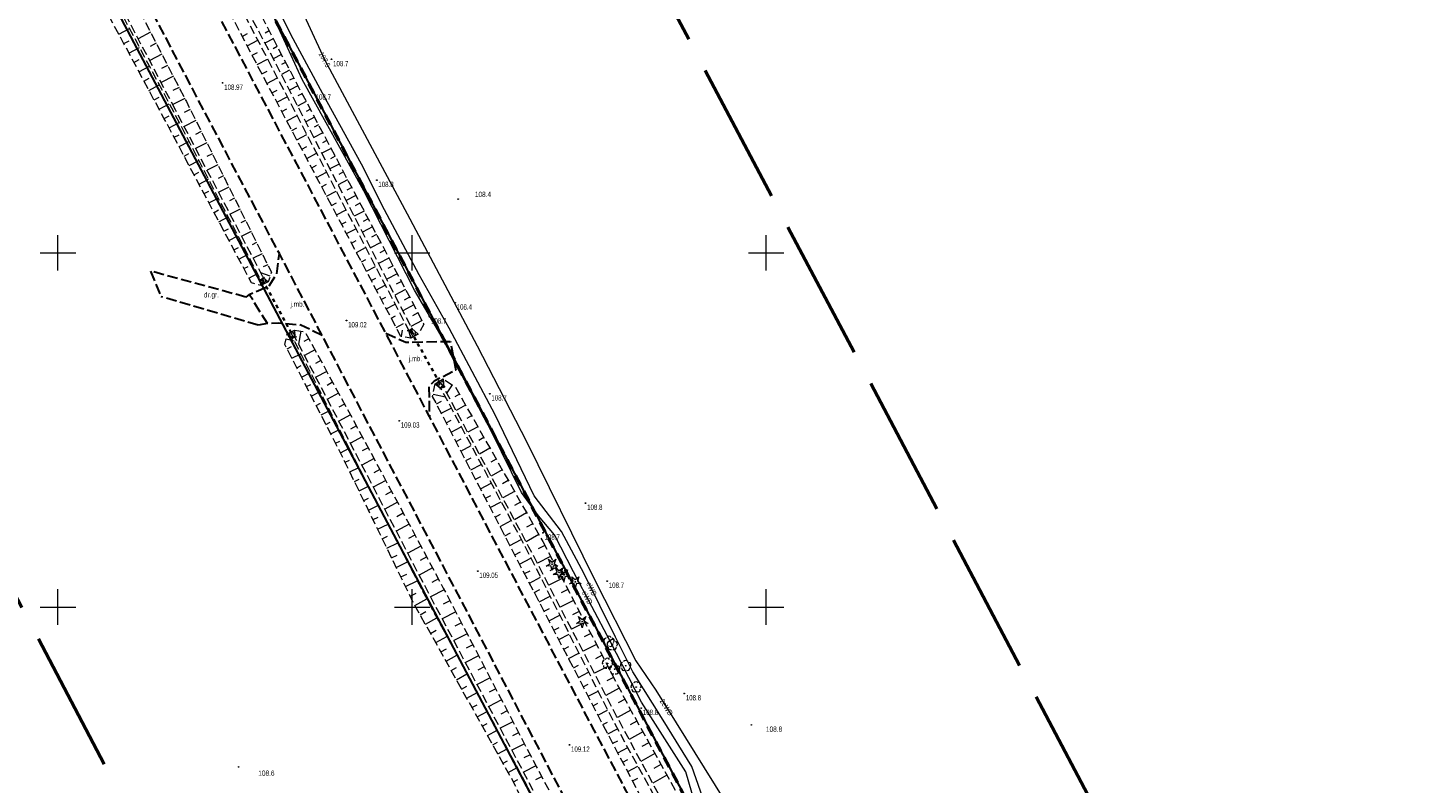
# Model space of a CAD drawing. Header units: metres. Extents: x 7529521 to 7531797, y 5723878 to 5728074.
# Tile 15 of 90: x 7531246 to 7531443, y 5724725 to 5724832. Entities that reach past the tile are written whole.
import ezdxf
from ezdxf.enums import TextEntityAlignment as Align

# ---------------------------------------------------------------- set-up
doc = ezdxf.new("R2010")
doc.units = ezdxf.units.M
for name, pattern in [('2_KTJZ01', [2, 1.5, -0.5]), ('4_SUPE_01', [0]), ('GAO', [2.5, 1.5, -1]), ('GDE', [0]), ('GUZ', [1, 0.5, -0.5]), ('L_0_05', [1.75, 1.25, -0.5]), ('L_0_06', [2, 1.5, -0.5]), ('L_0_09', [2.5, 2, -0.5]), ('L_0_7E', [1, 0.5, -0.5])]:
    doc.linetypes.add(name, pattern=pattern)
doc.layers.get('0').update_dxf_attribs({"color": 252})
for name, color, linetype, lineweight in [('Dzialki', 80, 'GDE', 30), ('jezdnia', 252, 'L_0_06', 18), ('k', 252, 'Continuous', 18), ('KTJZ_E_T_0', 252, 'Continuous', 15), ('KTJZ_L_0', 251, '2_KTJZ01', 30), ('opis', 252, 'Continuous', 18), ('przepust', 252, 'L_0_7E', 35), ('RTPW_T_0', 252, 'Continuous', 15), ('skarpa nieumocniona', 252, 'L_0_05', 18), ('skarpa umocniona', 252, 'Continuous', 18), ('SUPE_E_T_1', 240, 'Continuous', 15), ('SUPE_L_1', 240, '4_SUPE_01', 18), ('SUTE_T_0', 240, 'Continuous', 18), ('Uzytki', 252, 'GUZ', 18), ('wysokosci_naturalne', 7, 'Continuous', 18), ('wysokosci_sztuczne', 7, 'Continuous', 18)]:
    doc.layers.add(name, color=color, linetype=linetype, lineweight=lineweight)
doc.layers.add('EPGPO_L_0', color=7, linetype='GAO', lineweight=50, true_color=0x940094)
doc.layers.add('zakres', color=7, linetype='L_0_09', lineweight=50, true_color=0xff05ff)
doc.styles.get("Standard").update_dxf_attribs({"font": 'arial.ttf'})

# ---------------------------------------------------------------- blocks, each defined once
blk = doc.blocks.new('2_RTPW01')
at = {"linetype": 'Continuous'}
blk.add_circle((0, 0), 0.045, dxfattribs=at)
blk = doc.blocks.new('4_SUPS01_03')
at = {"linetype": 'Continuous'}
blk.add_circle((0, 0), 0.0625, dxfattribs=at)
blk = doc.blocks.new('L_0_7E_1')
at = {"color": 0, "linetype": 'Continuous', "lineweight": 13, "flags": 128}
for points in [[(0, 0), (-0.53, 0.85)], [(0, 0), (-0.53, -0.85)]]:
    blk.add_lwpolyline(points, dxfattribs=at)
blk = doc.blocks.new('L_0_7E_2')
at = {"color": 0, "linetype": 'Continuous', "lineweight": 13, "flags": 128}
for points in [[(0, 0), (-0.53, 0.85)], [(0, 0), (-0.53, -0.85)]]:
    blk.add_lwpolyline(points, dxfattribs=at)
blk = doc.blocks.new('OBOP02_01')
at = {"linetype": 'Continuous', "lineweight": 18}
blk.add_hatch(color=0, dxfattribs=at).paths.add_polyline_path([(0, -0.1, 1), (0, 0.1, 1)])
at = {"color": 0, "linetype": 'Continuous', "lineweight": 18}
blk.add_circle((0, 0), 0.1, dxfattribs=at)
for centre, radius, start, end in [((-0.77, 0.25), 0.7, 101.6336, 222.6627), ((0, 0.8), 0.7, 29.8459, 150.1541), ((0.77, 0.25), 0.7, 317.3373, 78.3664), ((-0.46, -0.64), 0.71, 174.3693, 292.5572), ((0.46, -0.64), 0.71, 247.4428, 5.6307)]:
    blk.add_arc(centre, radius, start, end, dxfattribs=at)
blk = doc.blocks.new('OBOP01_01')
at = {"linetype": 'Continuous', "lineweight": 18}
blk.add_hatch(color=0, dxfattribs=at).paths.add_polyline_path([(0, -0.1, 1), (0, 0.1, 1)])
at = {"color": 0, "linetype": 'Continuous', "lineweight": 18, "flags": 128}
blk.add_lwpolyline([(0, -1.74), (-0.35, -0.48), (-1.65, -0.54), (-0.57, 0.18), (-1.02, 1.4), (0, 0.6), (1.02, 1.4), (0.57, 0.18), (1.65, -0.54), (0.35, -0.48), (0, -1.74)], dxfattribs=at)
at = {"color": 0, "linetype": 'Continuous', "lineweight": 18}
blk.add_circle((0, 0), 0.1, dxfattribs=at)
blk = doc.blocks.new('RTPW01')
at = {"linetype": 'Continuous', "lineweight": 13}
blk.add_hatch(color=0, dxfattribs=at).paths.add_polyline_path([(0, -0.09, 1), (0, 0.09, 1)])
at = {"color": 0, "linetype": 'Continuous', "lineweight": 13}
blk.add_circle((0, 0), 0.0906, dxfattribs=at)
blk = doc.blocks.new('RTPW02')
at = {"linetype": 'Continuous', "lineweight": 13}
blk.add_hatch(color=0, dxfattribs=at).paths.add_polyline_path([(0, -0.09, 1), (0, 0.09, 1)])
at = {"color": 0, "linetype": 'Continuous', "lineweight": 13}
blk.add_circle((0, 0), 0.0906, dxfattribs=at)

msp = doc.modelspace()

# ---------------------------------------------------------------- linework, layer by layer
at = {"layer": 'Dzialki'}
for p, q in [((7531168.27, 5725046.09), (7531361.93, 5724678.8)), ((7531272.44, 5724807.55), (7531200.05, 5724944.61)), ((7531345.12, 5724669.94), (7531272.44, 5724807.55))]:
    msp.add_line(p, q, dxfattribs=at)
at = {"layer": 'EPGPO_L_0', "linetype": 'GAO'}
msp.add_line((7531361.93, 5724678.8), (7531168.27, 5725046.09), dxfattribs=at)
at = {"layer": 'jezdnia', "color": 251, "lineweight": 30, "flags": 128}
for points in [[(7531436.66, 5724521.49), (7531422.73, 5724547.99), (7531409.43, 5724573.38), (7531396.66, 5724597.5), (7531372.43, 5724643.62), (7531365.49, 5724656.85), (7531360.42, 5724666.6), (7531337.86, 5724709.59), (7531325.7, 5724732.63), (7531313.06, 5724756.63), (7531302.44, 5724776.91), (7531296.29, 5724788.65), (7531294.55, 5724791.95), (7531276.79, 5724825.73), (7531262.24, 5724853.44)], [(7531429.64, 5724517.44), (7531415.61, 5724544.06), (7531402.13, 5724569.72), (7531389.47, 5724593.82), (7531365.34, 5724639.71), (7531356.99, 5724655.74), (7531351.13, 5724667.04), (7531330.38, 5724706.22), (7531318.83, 5724728.22), (7531305.7, 5724753.28), (7531294.74, 5724774.13), (7531287.3, 5724788.34), (7531281.26, 5724799.89), (7531269.56, 5724822.07), (7531255.05, 5724849.82)], [(7531287.3, 5724788.34), (7531284.27, 5724789.8), (7531281.15, 5724790.05), (7531279.56, 5724790.01), (7531277.01, 5724794.13), (7531279.84, 5724795.34), (7531280.91, 5724797.05), (7531281.26, 5724799.89)], [(7531296.29, 5724788.65), (7531299.1, 5724787.37), (7531305.37, 5724787.49), (7531306.15, 5724783.43), (7531303.1, 5724781.86), (7531302.37, 5724781.14), (7531302.44, 5724776.91)]]:
    msp.add_lwpolyline(points, dxfattribs=at)
at = {"layer": 'k', "linetype": 'Continuous', "lineweight": 18, "flags": 128}
for points in [[(7531250, 5724797.5), (7531250, 5724802.5)], [(7531300, 5724797.5), (7531300, 5724802.5)], [(7531350, 5724797.5), (7531350, 5724802.5)], [(7531247.5, 5724800), (7531252.5, 5724800)], [(7531297.5, 5724800), (7531302.5, 5724800)], [(7531347.5, 5724800), (7531352.5, 5724800)], [(7531250, 5724747.5), (7531250, 5724752.5)], [(7531300, 5724747.5), (7531300, 5724752.5)], [(7531350, 5724747.5), (7531350, 5724752.5)], [(7531247.5, 5724750), (7531252.5, 5724750)], [(7531297.5, 5724750), (7531302.5, 5724750)], [(7531347.5, 5724750), (7531352.5, 5724750)]]:
    msp.add_lwpolyline(points, dxfattribs=at)
at = {"layer": 'KTJZ_L_0', "linetype": '2_KTJZ01'}
for p, q in [((7531276.54, 5724793.75), (7531263.05, 5724797.42)), ((7531263.05, 5724797.42), (7531264.55, 5724793.8)), ((7531278.26, 5724789.79), (7531264.55, 5724793.8)), ((7531277.01, 5724794.13), (7531276.54, 5724793.75)), ((7531279.56, 5724790.01), (7531278.26, 5724789.79))]:
    msp.add_line(p, q, dxfattribs=at)
at = {"layer": 'przepust', "color": 24, "lineweight": 35, "flags": 128}
for points in [[(7531278.89, 5724796.16), (7531283.23, 5724788.17)], [(7531299.79, 5724788.96), (7531304.16, 5724781.14)]]:
    msp.add_lwpolyline(points, dxfattribs=at)
at = {"layer": 'skarpa nieumocniona', "color": 252, "lineweight": 18, "flags": 128}
for points in [[(7531279.63, 5724827.27), (7531299.54, 5724789.01), (7531299.81, 5724787.96), (7531298.42, 5724788.19), (7531278.14, 5724826.49), (7531263.88, 5724853.83), (7531265.35, 5724854.67)], [(7531265.79, 5724854.81), (7531267.5, 5724855.21), (7531281.33, 5724828.38), (7531301.67, 5724789.91), (7531300.86, 5724788.49), (7531299.98, 5724789.32), (7531280.22, 5724827.74)], [(7531266.59, 5724820.17), (7531251.92, 5724848.18), (7531253.72, 5724849.22), (7531268.13, 5724821.35), (7531280.13, 5724797.25), (7531279.67, 5724795.88), (7531278.98, 5724796.53)], [(7531278.62, 5724796.18), (7531278.66, 5724795.36), (7531277.31, 5724795.78), (7531265.01, 5724818.91), (7531249.88, 5724847.07), (7531251.43, 5724847.97), (7531266.29, 5724819.96)], [(7531291.06, 5724772.45), (7531301.87, 5724751.49), (7531315.47, 5724726.17), (7531326.78, 5724704.43), (7531348.42, 5724663.22), (7531348.57, 5724662.14), (7531347.3, 5724662.54), (7531325.05, 5724703.64), (7531314.23, 5724725.46), (7531300.22, 5724750.53), (7531289.94, 5724771.67), (7531282.02, 5724787.07), (7531282.38, 5724788.58), (7531283.16, 5724787.94)], [(7531283.4, 5724789.08), (7531284.89, 5724788.84), (7531293.24, 5724773.53), (7531304.4, 5724752.68), (7531317.53, 5724727.49), (7531329.03, 5724705.71), (7531350.35, 5724664.78), (7531349.75, 5724662.76), (7531348.78, 5724663.43), (7531327.18, 5724704.61), (7531315.84, 5724726.49), (7531302.44, 5724751.75), (7531291.46, 5724772.8), (7531283.45, 5724788.1)], [(7531303.27, 5724781.49), (7531304.07, 5724780.83), (7531316.1, 5724758.23), (7531328.28, 5724734.11), (7531340.93, 5724710.93), (7531347.48, 5724698.16), (7531355.11, 5724683.61), (7531363.56, 5724666.99), (7531363.71, 5724665.88), (7531362.72, 5724666.1), (7531353.58, 5724682.67), (7531345.94, 5724697.46), (7531339.27, 5724710), (7531327.02, 5724733.24), (7531314.57, 5724757.21), (7531302.89, 5724779.73)], [(7531318.45, 5724759.25), (7531330.65, 5724735.83), (7531343.68, 5724712.35), (7531351.51, 5724702.38), (7531356.64, 5724684.38), (7531365.17, 5724667.44), (7531364.88, 5724666.35), (7531364, 5724667.17), (7531355.53, 5724683.78), (7531349.26, 5724700.13), (7531341.51, 5724711.11), (7531328.87, 5724734.6), (7531316.5, 5724758.46), (7531304.46, 5724781.03), (7531304.36, 5724782.22), (7531306.09, 5724781.07)]]:
    msp.add_lwpolyline(points, close=True, dxfattribs=at)
at = {"layer": 'skarpa nieumocniona', "color": 252, "linetype": 'Continuous', "lineweight": 18, "flags": 128}
for points in [[(7531258.59, 5724830.84), (7531260.09, 5724831.64)], [(7531263.07, 5724831.13), (7531261.32, 5724830.22)], [(7531276.02, 5724830.55), (7531276.77, 5724830.94)], [(7531279.82, 5724831.32), (7531279.23, 5724831.02)], [(7531259.3, 5724829.52), (7531260.05, 5724829.92)], [(7531260.01, 5724828.2), (7531261.49, 5724828.99)], [(7531263.88, 5724829.57), (7531263.01, 5724829.12)], [(7531276.71, 5724829.22), (7531278.21, 5724830)], [(7531280.39, 5724830.21), (7531279.22, 5724829.61)], [(7531280.96, 5724829.1), (7531280.39, 5724828.8)], [(7531260.72, 5724826.88), (7531261.46, 5724827.27)], [(7531264.68, 5724828.02), (7531262.95, 5724827.12)], [(7531277.4, 5724827.89), (7531278.15, 5724828.28)], [(7531278.1, 5724826.56), (7531279.6, 5724827.34)], [(7531281.54, 5724827.99), (7531280.4, 5724827.39)], [(7531282.12, 5724826.88), (7531281.55, 5724826.58)], [(7531261.43, 5724825.56), (7531262.9, 5724826.34)], [(7531266.29, 5724824.91), (7531264.57, 5724824.02)], [(7531265.48, 5724826.46), (7531264.62, 5724826.02)], [(7531278.8, 5724825.24), (7531279.54, 5724825.63)], [(7531282.71, 5724825.78), (7531281.55, 5724825.17)], [(7531262.14, 5724824.24), (7531262.87, 5724824.63)], [(7531262.85, 5724822.91), (7531264.3, 5724823.69)], [(7531267.09, 5724823.35), (7531266.24, 5724822.91)], [(7531279.5, 5724823.91), (7531280.98, 5724824.69)], [(7531280.2, 5724822.58), (7531280.94, 5724822.97)], [(7531283.87, 5724823.57), (7531282.69, 5724822.94)], [(7531283.29, 5724824.67), (7531282.7, 5724824.36)], [(7531263.56, 5724821.59), (7531264.29, 5724821.98)], [(7531264.27, 5724820.27), (7531265.71, 5724821.04)], [(7531267.9, 5724821.8), (7531266.2, 5724820.92)], [(7531280.91, 5724821.26), (7531282.36, 5724822.03)], [(7531285.04, 5724821.36), (7531283.83, 5724820.72)], [(7531284.46, 5724822.46), (7531283.86, 5724822.15)], [(7531264.98, 5724818.95), (7531265.7, 5724819.33)], [(7531268.68, 5724820.24), (7531267.84, 5724819.82)], [(7531281.61, 5724819.93), (7531282.33, 5724820.32)], [(7531282.31, 5724818.61), (7531283.75, 5724819.37)], [(7531286.21, 5724819.15), (7531284.98, 5724818.5)], [(7531285.63, 5724820.25), (7531285.02, 5724819.93)], [(7531265.69, 5724817.63), (7531267.1, 5724818.38)], [(7531269.46, 5724818.67), (7531267.81, 5724817.85)], [(7531270.24, 5724817.1), (7531269.43, 5724816.7)], [(7531283.01, 5724817.28), (7531283.72, 5724817.66)], [(7531286.8, 5724818.04), (7531286.17, 5724817.71)], [(7531266.39, 5724816.3), (7531267.09, 5724816.67)], [(7531267.1, 5724814.98), (7531268.49, 5724815.72)], [(7531271.02, 5724815.54), (7531269.43, 5724814.74)], [(7531283.71, 5724815.96), (7531285.13, 5724816.71)], [(7531287.38, 5724816.94), (7531286.12, 5724816.27)], [(7531287.96, 5724815.83), (7531287.33, 5724815.5)], [(7531267.8, 5724813.65), (7531268.49, 5724814.02)], [(7531268.51, 5724812.33), (7531269.87, 5724813.05)], [(7531271.8, 5724813.97), (7531271.03, 5724813.58)], [(7531284.42, 5724814.63), (7531285.12, 5724815)], [(7531285.12, 5724813.3), (7531286.51, 5724814.04)], [(7531288.55, 5724814.73), (7531287.26, 5724814.05)], [(7531289.13, 5724813.62), (7531288.48, 5724813.28)], [(7531269.21, 5724811), (7531269.88, 5724811.36)], [(7531272.58, 5724812.4), (7531271.06, 5724811.64)], [(7531285.82, 5724811.98), (7531286.51, 5724812.35)], [(7531286.52, 5724810.65), (7531287.9, 5724811.38)], [(7531289.72, 5724812.52), (7531288.4, 5724811.83)], [(7531290.3, 5724811.41), (7531289.64, 5724811.06)], [(7531269.92, 5724809.68), (7531271.25, 5724810.39)], [(7531273.36, 5724810.84), (7531272.62, 5724810.47)], [(7531274.14, 5724809.27), (7531272.69, 5724808.54)], [(7531287.22, 5724809.33), (7531287.91, 5724809.69)], [(7531290.88, 5724810.31), (7531289.55, 5724809.6)], [(7531291.47, 5724809.2), (7531290.79, 5724808.85)], [(7531270.62, 5724808.36), (7531271.28, 5724808.71)], [(7531271.32, 5724807.03), (7531272.63, 5724807.73)], [(7531274.92, 5724807.7), (7531274.21, 5724807.35)], [(7531287.93, 5724808), (7531289.28, 5724808.72)], [(7531292.05, 5724808.1), (7531290.69, 5724807.38)], [(7531272.03, 5724805.71), (7531272.68, 5724806.05)], [(7531275.7, 5724806.14), (7531274.31, 5724805.44)], [(7531288.63, 5724806.68), (7531289.3, 5724807.03)], [(7531289.33, 5724805.35), (7531290.67, 5724806.06)], [(7531293.22, 5724805.89), (7531291.83, 5724805.15)], [(7531292.64, 5724806.99), (7531291.95, 5724806.63)], [(7531272.73, 5724804.38), (7531274.01, 5724805.06)], [(7531273.44, 5724803.06), (7531274.07, 5724803.4)], [(7531276.48, 5724804.57), (7531275.8, 5724804.23)], [(7531290.03, 5724804.03), (7531290.7, 5724804.38)], [(7531290.73, 5724802.7), (7531292.05, 5724803.4)], [(7531294.39, 5724803.68), (7531292.98, 5724802.93)], [(7531293.81, 5724804.78), (7531293.11, 5724804.41)], [(7531274.14, 5724801.73), (7531275.39, 5724802.4)], [(7531277.27, 5724803), (7531275.94, 5724802.34)], [(7531278.05, 5724801.44), (7531277.4, 5724801.12)], [(7531291.44, 5724801.37), (7531292.09, 5724801.72)], [(7531295.56, 5724801.47), (7531294.12, 5724800.71)], [(7531294.97, 5724802.57), (7531294.26, 5724802.2)], [(7531274.85, 5724800.41), (7531275.47, 5724800.74)], [(7531275.55, 5724799.09), (7531276.78, 5724799.74)], [(7531278.83, 5724799.87), (7531277.56, 5724799.24)], [(7531292.14, 5724800.05), (7531293.44, 5724800.74)], [(7531296.73, 5724799.26), (7531295.26, 5724798.48)], [(7531296.14, 5724800.36), (7531295.42, 5724799.98)], [(7531276.26, 5724797.76), (7531276.86, 5724798.08)], [(7531279.61, 5724798.31), (7531278.99, 5724798)], [(7531292.84, 5724798.72), (7531293.48, 5724799.07)], [(7531293.54, 5724797.4), (7531294.82, 5724798.08)], [(7531297.31, 5724798.15), (7531296.57, 5724797.76)], [(7531276.96, 5724796.44), (7531278.16, 5724797.07)], [(7531279.95, 5724796.71), (7531278.66, 5724797.15)], [(7531294.24, 5724796.07), (7531294.88, 5724796.41)], [(7531294.95, 5724794.75), (7531296.21, 5724795.41)], [(7531297.89, 5724797.05), (7531296.41, 5724796.26)], [(7531298.48, 5724795.94), (7531297.73, 5724795.55)], [(7531295.65, 5724793.42), (7531296.27, 5724793.75)], [(7531299.06, 5724794.84), (7531297.55, 5724794.04)], [(7531299.65, 5724793.73), (7531298.88, 5724793.33)], [(7531296.35, 5724792.1), (7531297.59, 5724792.75)], [(7531300.23, 5724792.63), (7531298.69, 5724791.81)], [(7531300.81, 5724791.52), (7531300.04, 5724791.11)], [(7531297.05, 5724790.77), (7531297.67, 5724791.1)], [(7531297.75, 5724789.44), (7531298.8, 5724790)], [(7531301.4, 5724790.42), (7531299.84, 5724789.59)], [(7531282.21, 5724787.85), (7531283.35, 5724787.58)], [(7531284.27, 5724788.94), (7531283.98, 5724787.1)], [(7531285.43, 5724787.86), (7531284.71, 5724787.47)], [(7531298.5, 5724788.18), (7531298.65, 5724789.09)], [(7531282.34, 5724786.45), (7531282.97, 5724786.77)], [(7531283.02, 5724785.12), (7531284.28, 5724785.76)], [(7531286.27, 5724786.32), (7531284.8, 5724785.52)], [(7531283.71, 5724783.78), (7531284.33, 5724784.1)], [(7531287.1, 5724784.79), (7531286.36, 5724784.38)], [(7531284.4, 5724782.45), (7531285.64, 5724783.09)], [(7531285.08, 5724781.11), (7531285.7, 5724781.43)], [(7531287.94, 5724783.25), (7531286.42, 5724782.42)], [(7531288.78, 5724781.72), (7531288.01, 5724781.29)], [(7531285.77, 5724779.78), (7531287, 5724780.42)], [(7531289.62, 5724780.18), (7531288.05, 5724779.32)], [(7531302.95, 5724780.04), (7531304.69, 5724779.66)], [(7531305.63, 5724781.37), (7531304.88, 5724780.24)], [(7531306.68, 5724780.02), (7531306.03, 5724779.66)], [(7531286.45, 5724778.45), (7531287.07, 5724778.76)], [(7531287.14, 5724777.11), (7531288.36, 5724777.74)], [(7531290.45, 5724778.64), (7531289.66, 5724778.21)], [(7531303.43, 5724778.68), (7531304.13, 5724779.04)], [(7531304.12, 5724777.35), (7531305.53, 5724778.08)], [(7531307.54, 5724778.5), (7531306.21, 5724777.75)], [(7531287.82, 5724775.78), (7531288.44, 5724776.09)], [(7531291.29, 5724777.11), (7531289.67, 5724776.22)], [(7531292.13, 5724775.57), (7531291.31, 5724775.12)], [(7531304.81, 5724776.01), (7531305.53, 5724776.38)], [(7531308.4, 5724776.98), (7531307.72, 5724776.59)], [(7531288.51, 5724774.44), (7531289.73, 5724775.07)], [(7531292.97, 5724774.03), (7531291.29, 5724773.12)], [(7531305.51, 5724774.68), (7531306.94, 5724775.43)], [(7531306.2, 5724773.35), (7531306.92, 5724773.73)], [(7531309.27, 5724775.45), (7531307.86, 5724774.66)], [(7531310.13, 5724773.93), (7531309.41, 5724773.52)], [(7531289.2, 5724773.11), (7531289.8, 5724773.42)], [(7531289.88, 5724771.78), (7531291.09, 5724772.4)], [(7531293.8, 5724772.49), (7531292.95, 5724772.04)], [(7531306.89, 5724772.02), (7531308.35, 5724772.78)], [(7531310.99, 5724772.41), (7531309.51, 5724771.57)], [(7531290.54, 5724770.43), (7531291.17, 5724770.73)], [(7531291.2, 5724769.08), (7531292.48, 5724769.7)], [(7531294.62, 5724770.95), (7531292.91, 5724770.03)], [(7531307.58, 5724770.69), (7531308.32, 5724771.07)], [(7531308.27, 5724769.36), (7531309.76, 5724770.13)], [(7531311.85, 5724770.89), (7531311.09, 5724770.45)], [(7531291.85, 5724767.73), (7531292.51, 5724768.05)], [(7531296.28, 5724767.86), (7531294.52, 5724766.93)], [(7531295.45, 5724769.41), (7531294.58, 5724768.94)], [(7531308.96, 5724768.03), (7531309.71, 5724768.42)], [(7531312.72, 5724769.36), (7531311.16, 5724768.48)], [(7531313.58, 5724767.84), (7531312.78, 5724767.39)], [(7531292.51, 5724766.38), (7531293.86, 5724767.04)], [(7531297.1, 5724766.32), (7531296.22, 5724765.85)], [(7531309.65, 5724766.69), (7531311.17, 5724767.48)], [(7531310.34, 5724765.36), (7531311.11, 5724765.76)], [(7531314.44, 5724766.32), (7531312.8, 5724765.39)], [(7531293.17, 5724765.03), (7531293.85, 5724765.37)], [(7531293.82, 5724763.68), (7531295.23, 5724764.37)], [(7531297.93, 5724764.78), (7531296.14, 5724763.82)], [(7531311.03, 5724764.03), (7531312.58, 5724764.84)], [(7531315.3, 5724764.8), (7531314.47, 5724764.32)], [(7531294.48, 5724762.34), (7531295.2, 5724762.69)], [(7531295.13, 5724760.99), (7531296.61, 5724761.7)], [(7531299.58, 5724761.69), (7531297.76, 5724760.72)], [(7531298.75, 5724763.23), (7531297.85, 5724762.75)], [(7531311.72, 5724762.7), (7531312.5, 5724763.11)], [(7531312.41, 5724761.37), (7531313.99, 5724762.19)], [(7531316.17, 5724763.27), (7531314.45, 5724762.3)], [(7531317.03, 5724761.75), (7531316.15, 5724761.25)], [(7531295.79, 5724759.64), (7531296.54, 5724760)], [(7531300.4, 5724760.15), (7531299.49, 5724759.66)], [(7531313.1, 5724760.04), (7531313.9, 5724760.45)], [(7531317.89, 5724760.23), (7531316.1, 5724759.21)], [(7531296.45, 5724758.29), (7531297.98, 5724759.04)], [(7531301.23, 5724758.61), (7531299.38, 5724757.62)], [(7531313.79, 5724758.7), (7531315.4, 5724759.54)], [(7531314.48, 5724757.37), (7531315.29, 5724757.79)], [(7531318.74, 5724758.69), (7531317.81, 5724758.21)], [(7531297.1, 5724756.94), (7531297.89, 5724757.32)], [(7531297.76, 5724755.59), (7531299.36, 5724756.37)], [(7531302.06, 5724757.06), (7531301.12, 5724756.56)], [(7531315.18, 5724756.04), (7531316.78, 5724756.88)], [(7531319.54, 5724757.14), (7531317.69, 5724756.17)], [(7531298.42, 5724754.24), (7531299.23, 5724754.64)], [(7531302.88, 5724755.52), (7531301, 5724754.51)], [(7531303.71, 5724753.98), (7531302.76, 5724753.47)], [(7531315.87, 5724754.71), (7531316.66, 5724755.12)], [(7531316.56, 5724753.38), (7531318.13, 5724754.2)], [(7531321.16, 5724754.04), (7531319.3, 5724753.07)], [(7531320.35, 5724755.59), (7531319.42, 5724755.11)], [(7531299.07, 5724752.89), (7531300.73, 5724753.7)], [(7531299.73, 5724751.55), (7531300.57, 5724751.96)], [(7531304.53, 5724752.43), (7531302.61, 5724751.43)], [(7531317.25, 5724752.05), (7531318.03, 5724752.45)], [(7531321.97, 5724752.49), (7531321.04, 5724752)], [(7531300.4, 5724750.21), (7531302.06, 5724751.13)], [(7531305.34, 5724750.88), (7531304.39, 5724750.38)], [(7531317.94, 5724750.72), (7531319.49, 5724751.52)], [(7531322.78, 5724750.93), (7531320.91, 5724749.96)], [(7531301.14, 5724748.9), (7531301.95, 5724749.35)], [(7531301.87, 5724747.59), (7531303.48, 5724748.49)], [(7531306.15, 5724749.33), (7531304.25, 5724748.34)], [(7531318.63, 5724749.39), (7531319.4, 5724749.78)], [(7531319.32, 5724748.06), (7531320.84, 5724748.84)], [(7531324.4, 5724747.83), (7531322.52, 5724746.85)], [(7531323.59, 5724749.38), (7531322.65, 5724748.89)], [(7531302.6, 5724746.28), (7531303.4, 5724746.72)], [(7531303.33, 5724744.97), (7531304.9, 5724745.85)], [(7531307.76, 5724746.23), (7531305.89, 5724745.25)], [(7531306.96, 5724747.78), (7531306.01, 5724747.29)], [(7531320.02, 5724746.72), (7531320.76, 5724747.11)], [(7531320.71, 5724745.39), (7531322.19, 5724746.16)], [(7531325.21, 5724746.28), (7531324.27, 5724745.79)], [(7531304.06, 5724743.66), (7531304.84, 5724744.09)], [(7531308.57, 5724744.67), (7531307.64, 5724744.19)], [(7531321.4, 5724744.06), (7531322.13, 5724744.44)], [(7531326.01, 5724744.73), (7531324.13, 5724743.75)], [(7531304.79, 5724742.35), (7531306.32, 5724743.2)], [(7531309.38, 5724743.12), (7531307.53, 5724742.16)], [(7531322.09, 5724742.73), (7531323.54, 5724743.49)], [(7531326.82, 5724743.18), (7531325.88, 5724742.68)], [(7531305.52, 5724741.04), (7531306.28, 5724741.46)], [(7531306.26, 5724739.73), (7531307.74, 5724740.56)], [(7531311, 5724740.02), (7531309.17, 5724739.07)], [(7531310.19, 5724741.57), (7531309.27, 5724741.09)], [(7531322.78, 5724741.4), (7531323.5, 5724741.77)], [(7531323.47, 5724740.07), (7531324.9, 5724740.81)], [(7531327.63, 5724741.62), (7531325.74, 5724740.64)], [(7531328.44, 5724740.07), (7531327.49, 5724739.58)], [(7531306.99, 5724738.42), (7531307.72, 5724738.83)], [(7531311.81, 5724738.46), (7531310.9, 5724737.99)], [(7531324.16, 5724738.74), (7531324.87, 5724739.1)], [(7531324.86, 5724737.41), (7531326.25, 5724738.13)], [(7531329.25, 5724738.52), (7531327.35, 5724737.53)], [(7531307.72, 5724737.11), (7531309.16, 5724737.92)], [(7531308.45, 5724735.8), (7531309.16, 5724736.2)], [(7531312.62, 5724736.91), (7531310.81, 5724735.97)], [(7531325.55, 5724736.07), (7531326.24, 5724736.43)], [(7531330.06, 5724736.97), (7531329.11, 5724736.47)], [(7531309.18, 5724734.49), (7531310.58, 5724735.27)], [(7531313.42, 5724735.36), (7531312.53, 5724734.89)], [(7531326.24, 5724734.74), (7531327.6, 5724735.45)], [(7531330.88, 5724735.42), (7531328.99, 5724734.38)], [(7531309.91, 5724733.18), (7531310.6, 5724733.57)], [(7531310.65, 5724731.87), (7531312, 5724732.63)], [(7531314.23, 5724733.81), (7531312.45, 5724732.88)], [(7531315.04, 5724732.26), (7531314.16, 5724731.8)], [(7531326.93, 5724733.41), (7531327.6, 5724733.76)], [(7531327.63, 5724732.09), (7531328.99, 5724732.8)], [(7531332.58, 5724732.36), (7531330.65, 5724731.29)], [(7531331.73, 5724733.89), (7531330.78, 5724733.36)], [(7531311.38, 5724730.56), (7531312.04, 5724730.94)], [(7531315.85, 5724730.7), (7531314.1, 5724729.79)], [(7531328.33, 5724730.76), (7531329.02, 5724731.12)], [(7531329.03, 5724729.43), (7531330.43, 5724730.17)], [(7531333.43, 5724730.83), (7531332.45, 5724730.29)], [(7531312.11, 5724729.25), (7531313.42, 5724729.98)], [(7531312.84, 5724727.94), (7531313.48, 5724728.3)], [(7531316.66, 5724729.15), (7531315.79, 5724728.7)], [(7531329.73, 5724728.1), (7531330.44, 5724728.48)], [(7531334.27, 5724729.3), (7531332.31, 5724728.21)], [(7531313.57, 5724726.64), (7531314.84, 5724727.34)], [(7531317.47, 5724727.6), (7531315.74, 5724726.7)], [(7531330.43, 5724726.78), (7531331.87, 5724727.54)], [(7531335.97, 5724726.24), (7531333.97, 5724725.13)], [(7531335.12, 5724727.77), (7531334.13, 5724727.22)], [(7531314.3, 5724725.32), (7531314.94, 5724725.64)], [(7531318.28, 5724726.05), (7531317.42, 5724725.59)], [(7531331.13, 5724725.45), (7531331.86, 5724725.84)]]:
    msp.add_lwpolyline(points, dxfattribs=at)
at = {"layer": 'skarpa umocniona', "linetype": 'Continuous', "lineweight": 18, "flags": 128}
for points in [[(7531279.67, 5724795.88), (7531278.66, 5724795.36), (7531278.62, 5724796.18), (7531278.98, 5724796.53)], [(7531300.86, 5724788.49), (7531299.81, 5724787.96), (7531299.54, 5724789.01), (7531299.98, 5724789.32)], [(7531283.45, 5724788.1), (7531283.16, 5724787.94), (7531282.38, 5724788.58), (7531283.4, 5724789.08)], [(7531304.46, 5724781.03), (7531304.07, 5724780.83), (7531303.27, 5724781.49), (7531304.36, 5724782.22)]]:
    msp.add_lwpolyline(points, close=True, dxfattribs=at)
for points in [[(7531278.77, 5724795.42), (7531278.65, 5724795.66)], [(7531278.99, 5724795.53), (7531278.82, 5724795.87)], [(7531279.22, 5724795.65), (7531278.83, 5724796.38)], [(7531279.44, 5724795.76), (7531279.27, 5724796.09)], [(7531279.67, 5724795.88), (7531279.65, 5724795.9)], [(7531282.39, 5724788.59), (7531282.41, 5724788.56)], [(7531282.62, 5724788.7), (7531282.74, 5724788.44)], [(7531282.84, 5724788.81), (7531283.24, 5724787.98)], [(7531283.07, 5724788.92), (7531283.26, 5724788.52)], [(7531283.29, 5724789.03), (7531283.42, 5724788.76)], [(7531299.92, 5724788.01), (7531299.67, 5724788.52)], [(7531300.37, 5724788.24), (7531299.86, 5724789.24)], [(7531300.15, 5724788.13), (7531299.9, 5724788.61)], [(7531300.59, 5724788.35), (7531300.4, 5724788.72)], [(7531300.82, 5724788.47), (7531300.75, 5724788.59)], [(7531303.42, 5724781.59), (7531303.77, 5724781.07)], [(7531303.63, 5724781.73), (7531303.91, 5724781.31)], [(7531303.84, 5724781.87), (7531304.42, 5724781.01)], [(7531304.05, 5724782.01), (7531304.24, 5724781.73)], [(7531304.25, 5724782.15), (7531304.38, 5724781.96)]]:
    msp.add_lwpolyline(points, dxfattribs=at)
at = {"layer": 'SUPE_L_1', "linetype": '4_SUPE_01'}
for p, q in [((7531280.92, 5724841.81), (7531287.64, 5724827.27)), ((7531283.2, 5724830.19), (7531278.96, 5724838.66)), ((7531284.46, 5724824.48), (7531280.83, 5724832.38)), ((7531288.02, 5724821.3), (7531283.2, 5724830.19)), ((7531287.64, 5724827.27), (7531299.69, 5724804.78)), ((7531293.19, 5724808.73), (7531284.46, 5724824.48)), ((7531292.86, 5724812.52), (7531288.02, 5724821.3)), ((7531296.08, 5724806.04), (7531292.86, 5724812.52)), ((7531300.35, 5724794.74), (7531293.19, 5724808.73)), ((7531300.99, 5724796.9), (7531296.08, 5724806.04)), ((7531299.69, 5724804.78), (7531309.19, 5724786.88)), ((7531305.22, 5724789.34), (7531300.99, 5724796.9)), ((7531304.04, 5724788.38), (7531300.35, 5724794.74)), ((7531311.72, 5724777.14), (7531305.22, 5724789.34)), ((7531311.21, 5724774.76), (7531304.04, 5724788.38)), ((7531309.19, 5724786.88), (7531316.15, 5724773.38)), ((7531317.22, 5724765.71), (7531311.72, 5724777.14)), ((7531315.44, 5724766.18), (7531311.21, 5724774.76)), ((7531316.15, 5724773.38), (7531325.71, 5724753.97)), ((7531317.84, 5724762.85), (7531315.44, 5724766.18)), ((7531321.09, 5724760.68), (7531317.22, 5724765.71)), ((7531320.08, 5724760.2), (7531317.84, 5724762.85)), ((7531322.78, 5724754.98), (7531320.08, 5724760.2)), ((7531324.28, 5724754.66), (7531321.09, 5724760.68)), ((7531327.96, 5724745.2), (7531322.78, 5724754.98)), ((7531328.71, 5724745.74), (7531324.28, 5724754.66)), ((7531325.71, 5724753.97), (7531331.56, 5724742.38)), ((7531332.38, 5724736.57), (7531327.96, 5724745.2)), ((7531331.18, 5724740.83), (7531328.71, 5724745.74)), ((7531331.56, 5724742.38), (7531334.4, 5724738.26)), ((7531335.44, 5724734.02), (7531331.18, 5724740.83)), ((7531334.4, 5724738.26), (7531344.08, 5724722.68)), ((7531338.62, 5724726.75), (7531332.38, 5724736.57)), ((7531339.47, 5724727.48), (7531335.44, 5724734.02)), ((7531339.91, 5724722.38), (7531338.62, 5724726.75)), ((7531341.32, 5724722.27), (7531339.47, 5724727.48))]:
    msp.add_line(p, q, dxfattribs=at)
at = {"layer": 'Uzytki'}
for p, q in [((7531361.93, 5724678.8), (7531274.27, 5724845.07)), ((7531254.92, 5724840.73), (7531265.14, 5724821.38)), ((7531265.14, 5724821.38), (7531345.12, 5724669.94))]:
    msp.add_line(p, q, dxfattribs=at)
at = {"layer": 'wysokosci_naturalne', "color": 252}
for p in [(7531288.62, 5724827.31), (7531286.15, 5724822.59), (7531295.01, 5724810.25), (7531306.07, 5724792.95), (7531302.45, 5724790.97), (7531310.97, 5724780.11), (7531324.48, 5724764.68), (7531318.47, 5724760.47), (7531327.54, 5724753.67), (7531338.42, 5724737.79), (7531332.35, 5724735.73)]:
    msp.add_point(p, dxfattribs=at)
at = {"layer": 'wysokosci_sztuczne', "color": 252}
for p in [(7531273.25, 5724823.97), (7531290.73, 5724790.44), (7531298.18, 5724776.29), (7531309.27, 5724755.08), (7531322.21, 5724730.53)]:
    msp.add_point(p, dxfattribs=at)
at = {"layer": 'zakres', "color": 210, "lineweight": 50, "ltscale": 10}
for points in [[(7530686.14, 5726066.08), (7530934.48, 5725596.51), (7531070.08, 5725341.7), (7531212.9, 5725068.88), (7531409.6, 5724696.64), (7531547.78, 5724433.68)], [(7531407.86, 5724440.2), (7531179.58, 5724874.12), (7530784, 5725633.1), (7530631.12, 5725917.71)]]:
    msp.add_lwpolyline(points, dxfattribs=at)

# ---------------------------------------------------------------- block references
at = {"color": 74, "linetype": 'Continuous', "xscale": 0.5, "yscale": 0.5, "zscale": 0.5}
for name, p in [('OBOP01_01', (7531319.76, 5724756.05)), ('OBOP01_01', (7531320.75, 5724754.85)), ('OBOP01_01', (7531321.44, 5724754.53)), ('OBOP01_01', (7531323.04, 5724753.56)), ('OBOP01_01', (7531324.02, 5724747.94)), ('OBOP02_01', (7531327.79, 5724745.12)), ('OBOP02_01', (7531328.25, 5724744.65)), ('OBOP02_01', (7531327.58, 5724742.02)), ('OBOP02_01', (7531328.59, 5724741.23)), ('OBOP02_01', (7531330.15, 5724741.71)), ('OBOP02_01', (7531331.62, 5724738.7))]:
    msp.add_blockref(name, p, dxfattribs=at)
at = {"layer": 'przepust', "color": 24, "linetype": 'Continuous', "xscale": 0.5, "yscale": 0.5, "zscale": 0.5}
for p, rotation in [((7531278.89, 5724796.16), 298.51), ((7531299.79, 5724788.96), 299.1999999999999)]:
    msp.add_blockref('L_0_7E_1', p, dxfattribs=dict(at, rotation=rotation))
at = {"layer": 'przepust', "color": 252, "linetype": 'Continuous', "xscale": 0.5, "yscale": 0.5, "zscale": 0.5}
for p, rotation in [((7531283.23, 5724788.17), 118.51), ((7531304.16, 5724781.14), 119.2)]:
    msp.add_blockref('L_0_7E_2', p, dxfattribs=dict(at, rotation=rotation))
at = {"layer": 'RTPW_T_0'}
for p in [(7531306.5, 5724807.58), (7531347.89, 5724733.35), (7531275.5, 5724727.43)]:
    msp.add_blockref('2_RTPW01', p, dxfattribs=at)
at = {"layer": 'SUTE_T_0'}
msp.add_blockref('4_SUPS01_03', (7531287.64, 5724827.27), dxfattribs=at)
at = {"layer": 'wysokosci_naturalne', "color": 252, "linetype": 'Continuous', "xscale": 0.5, "yscale": 0.5, "zscale": 0.5}
for p in [(7531288.62, 5724827.31), (7531286.15, 5724822.59), (7531295.01, 5724810.25), (7531306.07, 5724792.95), (7531302.45, 5724790.97), (7531310.97, 5724780.11), (7531324.48, 5724764.68), (7531318.47, 5724760.47), (7531327.54, 5724753.67), (7531338.42, 5724737.79), (7531332.35, 5724735.73)]:
    msp.add_blockref('RTPW01', p, dxfattribs=at)
at = {"layer": 'wysokosci_sztuczne', "color": 252, "linetype": 'Continuous', "xscale": 0.5, "yscale": 0.5, "zscale": 0.5}
for p in [(7531273.25, 5724823.97), (7531290.73, 5724790.44), (7531298.18, 5724776.29), (7531309.27, 5724755.08), (7531322.21, 5724730.53)]:
    msp.add_blockref('RTPW02', p, dxfattribs=at)

# ---------------------------------------------------------------- texts
at = {"layer": 'KTJZ_E_T_0', "width": 0.7}
msp.add_text('dr.gr.', height=0.75, dxfattribs=at).set_placement((7531270.6, 5724793.69))
at = {"layer": 'opis', "color": 252, "lineweight": 15}
for width, p in [(0.7, (7531282.82, 5724793.13)), (0.66, (7531299.52, 5724785.44))]:
    msp.add_text('j.mb.', height=0.75, dxfattribs=dict(at, width=width)).set_placement(p, align=Align.TOP_LEFT)
at = {"layer": 'RTPW_T_0', "width": 0.7}
for s, p in [('108.4', (7531308.86, 5724807.87)), ('108.8', (7531349.95, 5724732.38)), ('108.6', (7531278.28, 5724726.17))]:
    msp.add_text(s, height=0.75, dxfattribs=at).set_placement(p)
at = {"layer": 'SUPE_E_T_1', "width": 0.7}
for s, rotation, p in [('eWD', 297.91, (7531324.72, 5724751.32)), ('eWD', 296.41, (7531325.33, 5724752.55)), ('2eWD', 301.85, (7531335.9, 5724735.84))]:
    msp.add_text(s, height=0.75, rotation=rotation, dxfattribs=at).set_placement(p, align=Align.MIDDLE)
at = {"layer": 'SUTE_T_0', "width": 0.7}
msp.add_text('107.6', height=0.75, rotation=298.19, dxfattribs=at).set_placement((7531287.64, 5724827.27), align=Align.MIDDLE)
at = {"layer": 'wysokosci_naturalne', "color": 252, "lineweight": 15, "width": 0.66}
for s, p in [('108.7', (7531288.84, 5724826.33)), ('108.7', (7531286.38, 5724821.62)), ('108.8', (7531295.23, 5724809.28)), ('108.4', (7531306.29, 5724791.98)), ('108.7', (7531302.67, 5724790)), ('108.7', (7531311.19, 5724779.14)), ('108.8', (7531324.71, 5724763.71)), ('108.7', (7531318.69, 5724759.5)), ('108.7', (7531327.76, 5724752.7)), ('108.8', (7531338.64, 5724736.82)), ('108.8', (7531332.57, 5724734.76))]:
    msp.add_text(s, height=0.75, dxfattribs=at).set_placement(p)
at = {"layer": 'wysokosci_sztuczne', "color": 252, "lineweight": 15, "width": 0.66}
for s, p in [('108.97', (7531273.47, 5724823)), ('109.02', (7531290.96, 5724789.47)), ('109.03', (7531298.4, 5724775.32)), ('109.05', (7531309.49, 5724754.11)), ('109.12', (7531322.43, 5724729.56))]:
    msp.add_text(s, height=0.75, dxfattribs=at).set_placement(p)

doc.saveas('drawing.dxf')
